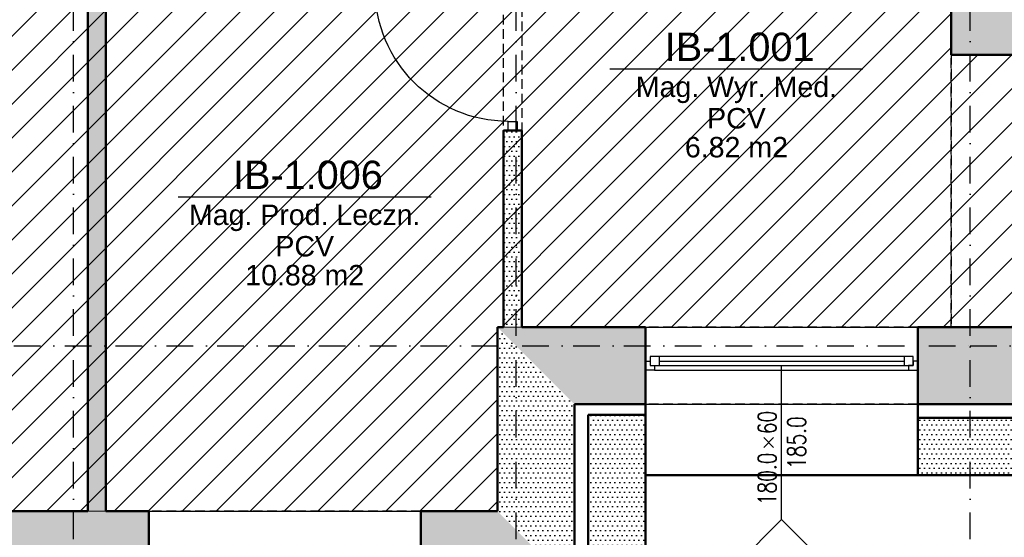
# Model space of a CAD drawing. Header units: millimetres. Extents: x 489 to 7736, y 461 to 5981.
# Tile 35 of 62: x 5140 to 5791, y 948 to 1290. Entities that reach past the tile are written whole.
import ezdxf
from ezdxf.enums import TextEntityAlignment as Align

# ---------------------------------------------------------------- set-up
doc = ezdxf.new("R2010")
doc.units = ezdxf.units.MM
doc.linetypes.add('DOT___DASHED', pattern=[33.523888, 17.638888, -8.819444, 0.01, -7.055556])
doc.linetypes.add('HIDDEN', pattern=[9.525, 6.35, -3.175])
for name, color, linetype in [('WK-Drzwi IST', 8, 'Continuous'), ('WK-EtykOkna', 11, 'Continuous'), ('WK-EtykPom', 161, 'Continuous'), ('WK-Okna', 143, 'Continuous'), ('WK-Otwory', 9, 'Continuous'), ('WK-Siatka', 240, 'DOT___DASHED'), ('WK-Ściany', 7, 'Continuous')]:
    doc.layers.add(name, color=color, linetype=linetype)
doc.layers.add('WK-PLANSZA', color=253, linetype='Continuous', lineweight=9)
doc.layers.add('WK-widok', color=8, linetype='Continuous', lineweight=0)
doc.layers.add('WK-Pomieszczenia', color=173, linetype='Continuous', plot=False)
doc.styles.add('Arial', font='micross.ttf', dxfattribs={"width": 0.9})
doc.styles.add('RomanS-Narrow', font='romans.shx', dxfattribs={"width": 0.8})
pattern_1 = [(360, (699.431, 930.084), (1.5875, 3.175), [0, -3.175])]

# ---------------------------------------------------------------- blocks, each defined once
blk = doc.blocks.new('WK_Pow_tag_01_50')
at = {"color": 0, "linetype": 'ByBlock'}
blk.add_line((-2.789, 0), (2.789, 0), dxfattribs=at)
at = {"color": 0, "linetype": 'ByBlock', "style": 'Arial'}
for tag, height, p in [('POWIERZCHNIE:NUMERAUTO', 0.625, (0.071, 0.482)), ('POWIERZCHNIE:NAZWA', 0.45, (0, -0.455)), ('POWIERZCHNIE_WYKOŃCZENIE:POSADZKA', 0.45, (0, -1.091)), ('POWIERZCHNIE_STYL:POWOBLICZ', 0.45, (0, -1.728))]:
    blk.add_attdef(tag, text='', height=height, dxfattribs=at).set_placement(p, align=Align.MIDDLE)
blk = doc.blocks.new('WK_WindowTag01_50_L')
for p, q in [((0, -2.543), (0, 0)), ((-0.296, -1.19), (-0.133, -1.353)), ((-0.133, -1.19), (-0.296, -1.353))]:
    blk.add_line(p, q)
blk.add_lwpolyline([(0, -2.543), (0.719, -3.262), (0, -3.981), (-0.719, -3.262)], close=True)
at = {"color": 0, "linetype": 'ByBlock', "lineweight": -2, "style": 'RomanS-Narrow', "width": 0.75}
blk.add_attdef('OKNA_OBIEKTY:WYSOKOŚĆ', text='', height=0.3, rotation=90, dxfattribs=at).set_placement((0, -1.131), align=Align.BOTTOM_LEFT)
blk.add_attdef('OKNA_OBIEKTY:PARAPET', text='', height=0.3, rotation=90, dxfattribs=at).set_placement((0.099, -1.271), align=Align.TOP_CENTER)
blk.add_attdef('OKNA_OBIEKTY:SZEROKOŚĆ', text='', height=0.3, rotation=90, dxfattribs=at).set_placement((0, -1.437), align=Align.BOTTOM_RIGHT)
at = {"color": 0, "linetype": 'ByBlock', "lineweight": -2, "style": 'RomanS-Narrow', "width": 0.75, "flags": 8}
blk.add_attdef('OKNA_OBIEKTY:SYMBOL', text='', height=0.4, dxfattribs=at).set_placement((0, -3.262), align=Align.MIDDLE)

msp = doc.modelspace()

# ---------------------------------------------------------------- hatches: boundary and pattern name
at = {"layer": 'WK-PLANSZA', "ltscale": 1.3, "transparency": 33554546}
h = msp.add_hatch(dxfattribs=at)
h.set_pattern_fill('ANSI31', color=8, scale=5)
h.set_pattern_definition([(45, (699.431, 930.084), (-11.22532, 11.22532), [])])
edge = h.paths.add_edge_path()
edge.add_line((4861.68, 1833.87), (5565.68, 1833.87))
edge.add_line((5565.68, 1833.87), (5565.68, 1706.87))
edge.add_line((5565.68, 1706.87), (5755.68, 1706.87))
edge.add_line((5755.68, 1706.87), (5755.68, 1266.87))
edge.add_line((5755.68, 1266.87), (5806.68, 1266.87))
edge.add_line((5806.68, 1266.87), (5806.68, 1086.87))
edge.add_line((5806.68, 1086.87), (5455.59, 1086.87))
edge.add_line((5455.59, 1086.87), (5455.59, 965.21))
edge.add_line((5455.59, 965.21), (4878.07, 965.21))
edge.add_line((4878.07, 965.21), (4873.68, 1821.87))
at = {"layer": 'WK-Ściany', "linetype": 'Continuous', "lineweight": -3}
h = msp.add_hatch(dxfattribs=at)
h.set_pattern_fill('DOTS', color=253, scale=2, style=0)
h.set_pattern_definition(pattern_1)
h.paths.add_polyline_path([(5806.68, 1326.87), (5771.68, 1330.87), (5755.68, 1326.87), (5755.68, 1266.87), (5806.68, 1266.87)], flags=0)
h.paths.add_polyline_path([(5806.68, 1086.87), (5755.68, 1086.87), (5806.68, 1035.87)], flags=0)
h.paths.add_polyline_path([(5806.68, 1550.87), (5771.68, 1546.87), (5755.68, 1538.87), (5755.68, 1338.87), (5771.68, 1330.87), (5806.68, 1326.87)], flags=0)
h.paths.add_polyline_path([(5806.68, 2031.47), (5770.6, 2023.14), (5755.68, 2006.47), (5755.68, 1973.47), (5806.68, 1973.47)], flags=0)
h.paths.add_polyline_path([(5806.68, 1883.47), (5755.68, 1883.47), (5755.68, 1706.87), (5771.68, 1702.87), (5806.68, 1706.87)], flags=0)
h.paths.add_polyline_path([(5806.68, 1706.87), (5771.68, 1702.87), (5755.68, 1694.87), (5755.68, 1690.47), (5806.68, 1690.47)], flags=0)
h.paths.add_polyline_path([(5806.68, 1600.47), (5755.68, 1600.47), (5755.68, 1550.87), (5771.68, 1546.87), (5806.68, 1550.87)], flags=0)
h.paths.add_polyline_path([(5806.68, 2592.81), (5755.68, 2541.81), (5755.68, 2301.81), (5806.68, 2301.81)], flags=0)
h.paths.add_polyline_path([(5806.68, 2301.81), (5755.68, 2301.81), (5755.68, 2154.47), (5806.68, 2154.47)], flags=0)
h.paths.add_polyline_path([(5806.68, 2064.47), (5755.68, 2064.47), (5755.68, 2031.47), (5770.6, 2023.14), (5806.68, 2031.47)], flags=0)
h = msp.add_hatch(dxfattribs=at)
h.set_pattern_fill('DOTS', color=253, scale=2, style=0)
h.set_pattern_definition([(360, (699.431, 930.084), (1.5875, 3.175), [0, -3.175])])
h.paths.add_polyline_path([(5471.68, 1392.87), (5459.68, 1380.87), (5459.68, 1316.87), (5471.68, 1316.87), (5471.68, 1326.87), (5468.68, 1330.87), (5471.68, 1338.87)], flags=0)
h.paths.add_polyline_path([(5471.68, 1216.87), (5459.68, 1216.87), (5459.68, 1086.87), (5471.68, 1086.87)], flags=0)
h = msp.add_hatch(dxfattribs=at)
h.set_pattern_fill('DOTS', color=253, scale=2, style=0)
h.set_pattern_definition(pattern_1)
h.paths.add_polyline_path([(5196.68, 1380.87), (5188.68, 1383.87), (5184.68, 1380.87), (5184.68, 965.21), (5188.68, 949.21), (5196.68, 965.21)], flags=0)
h = msp.add_hatch(dxfattribs=at)
h.set_pattern_fill('DOTS', color=253, scale=2, style=0)
h.set_pattern_definition(pattern_1)
h.paths.add_polyline_path([(5806.68, 1035.87), (5755.68, 1086.87), (5733.59, 1086.87), (5733.59, 1035.87)], flags=0)
h.paths.add_polyline_path([(5553.59, 1035.87), (5553.59, 1086.87), (5471.68, 1086.87), (5459.68, 1086.87), (5455.59, 1086.87), (5506.59, 1035.87)], flags=0)
h = msp.add_hatch(dxfattribs=at)
h.set_pattern_fill('DOTS', color=253, scale=2, style=0)
h.set_pattern_definition(pattern_1)
h.paths.add_polyline_path([(5506.59, 1035.87), (5455.59, 1086.87), (5455.59, 965.21), (5506.59, 914.21)], flags=0)
h = msp.add_hatch(dxfattribs=at)
h.set_pattern_fill('DOTS', color=253, scale=2, style=0)
h.set_pattern_definition(pattern_1)
h.paths.add_polyline_path([(5553.59, 1028.87), (5515.59, 1028.87), (5515.59, 905.21), (5553.59, 867.21)], flags=0)
h = msp.add_hatch(dxfattribs=at)
h.set_pattern_fill('DOTS', color=253, scale=2, style=0)
h.set_pattern_definition([(0, (699.431, 930.084), (1.5875, 3.175), [0, -3.175])])
h.paths.add_polyline_path([(5733.59, 1026.87), (5733.59, 988.87), (5855.68, 988.87), (5817.68, 1026.87)], flags=0)
h = msp.add_hatch(dxfattribs=at)
h.set_pattern_fill('DOTS', color=253, scale=2, style=0)
h.set_pattern_definition(pattern_1)
h.paths.add_polyline_path([(5506.59, 914.21), (5455.59, 965.21), (5405.02, 965.21), (5405.02, 914.21)], flags=0)
h.paths.add_polyline_path([(5225.02, 914.21), (5225.02, 965.21), (5196.68, 965.21), (5188.68, 949.21), (5184.68, 914.21)], flags=0)
h.paths.add_polyline_path([(5184.68, 914.21), (5188.68, 949.21), (5184.68, 965.21), (5106.82, 965.21), (5106.82, 914.21)], flags=0)
h.paths.add_polyline_path([(4926.82, 914.21), (4926.82, 965.21), (4878.07, 965.21), (4861.4, 950.3), (4853.07, 914.21)], flags=0)
h.paths.add_polyline_path([(4853.07, 914.21), (4861.4, 950.3), (4853.07, 965.21), (4577.5, 965.21), (4560.83, 950.3), (4552.5, 914.21)], flags=0)
h.paths.add_polyline_path([(4552.5, 914.21), (4560.83, 950.3), (4552.5, 965.21), (4507.83, 965.21), (4507.83, 914.21)], flags=0)
h.paths.add_polyline_path([(4327.83, 914.21), (4327.83, 965.21), (4283.37, 965.21), (4232.37, 914.21)], flags=0)

# ---------------------------------------------------------------- linework, layer by layer
at = {"layer": 'WK-Drzwi IST', "color": 8, "linetype": 'Continuous', "lineweight": -3}
msp.add_lwpolyline([(5468.68, 1222.87), (5468.68, 1216.87), (5462.68, 1216.87), (5462.68, 1222.87)], close=True, dxfattribs=at)
at = {"layer": 'WK-Drzwi IST', "color": 8, "linetype": 'Continuous', "lineweight": -3, "extrusion": (0, 0, -1)}
msp.add_arc((-5462.68, 1310.87), 88, 270, 0, dxfattribs=at)
at = {"layer": 'WK-Okna', "color": 143, "linetype": 'Continuous', "lineweight": -3}
for p, q in [((5553.59, 1086.87), (5733.59, 1086.87)), ((5562.59, 1067.37), (5562.59, 1061.37)), ((5562.59, 1064.37), (5724.59, 1064.37)), ((5724.59, 1067.37), (5724.59, 1061.37)), ((5559.59, 1058.37), (5727.59, 1058.37)), ((5553.59, 1035.87), (5733.59, 1035.87)), ((5225.02, 965.21), (5405.02, 965.21))]:
    msp.add_line(p, q, dxfattribs=at)
for points in [[(5559.59, 1058.37), (5553.59, 1058.37), (5553.59, 1064.37), (5556.59, 1064.37), (5556.59, 1061.37), (5559.59, 1061.37)], [(5556.59, 1067.37), (5556.59, 1061.37), (5730.59, 1061.37), (5730.59, 1067.37)], [(5727.59, 1058.37), (5733.59, 1058.37), (5733.59, 1064.37), (5730.59, 1064.37), (5730.59, 1061.37), (5727.59, 1061.37)]]:
    msp.add_lwpolyline(points, close=True, dxfattribs=at)
at = {"layer": 'WK-Otwory', "color": 9, "linetype": 'HIDDEN', "lineweight": -3}
for p, q in [((5755.68, 1266.87), (5755.68, 1086.87)), ((5733.59, 1086.87), (5553.59, 1086.87)), ((5733.59, 1035.87), (5553.59, 1035.87)), ((5405.02, 965.21), (5225.02, 965.21))]:
    msp.add_line(p, q, dxfattribs=at)
at = {"layer": 'WK-Otwory', "color": 9, "linetype": 'Continuous', "lineweight": -3}
for p, q in [((5806.68, 1266.87), (5755.68, 1266.87)), ((5553.59, 1035.87), (5553.59, 1086.87)), ((5733.59, 1035.87), (5733.59, 1086.87)), ((5806.68, 1086.87), (5755.68, 1086.87)), ((5225.02, 914.21), (5225.02, 965.21)), ((5405.02, 914.21), (5405.02, 965.21))]:
    msp.add_line(p, q, dxfattribs=at)
at = {"layer": 'WK-Pomieszczenia', "color": 173, "linetype": 'HIDDEN', "lineweight": -3}
for p, q in [((5184.68, 965.21), (5184.68, 1380.87)), ((5196.68, 1380.87), (5196.68, 965.21)), ((5459.68, 1086.87), (5459.68, 1380.87)), ((5471.68, 1326.87), (5471.68, 1086.87)), ((5755.68, 1086.87), (5755.68, 1326.87)), ((5455.59, 1086.87), (5459.68, 1086.87)), ((5455.59, 965.21), (5455.59, 1086.87)), ((5471.68, 1086.87), (5755.68, 1086.87)), ((4878.07, 965.21), (5184.68, 965.21)), ((5196.68, 965.21), (5455.59, 965.21))]:
    msp.add_line(p, q, dxfattribs=at)
at = {"layer": 'WK-Siatka', "color": 240, "linetype": 'DOT___DASHED', "lineweight": -3}
for p, q in [((5175.32, 946.58), (5175.32, 2632.81)), ((5468.09, 946.58), (5468.09, 2632.81)), ((5768.18, 946.58), (5768.18, 2632.81)), ((1875.32, 1074.37), (5768.18, 1074.37)), ((5768.18, 1074.37), (5908.18, 1074.37))]:
    msp.add_line(p, q, dxfattribs=at)
at = {"layer": 'WK-widok', "ltscale": 1.3}
msp.add_lwpolyline([(4861.68, 1833.87), (5565.68, 1833.87), (5565.68, 1706.87), (5755.68, 1706.87), (5755.68, 1266.87), (5755.68, 1266.87), (5755.68, 1086.87), (5455.59, 1086.87), (5455.59, 965.21), (4878.07, 965.21), (4873.68, 1821.87)], dxfattribs=at)
at = {"layer": 'WK-Ściany', "color": 7, "linetype": 'Continuous', "lineweight": 50}
for p, q in [((5184.68, 1380.87), (5184.68, 965.21)), ((5196.68, 965.21), (5196.68, 1380.87)), ((5755.68, 1326.87), (5755.68, 1266.87)), ((5755.68, 1266.87), (5806.68, 1266.87)), ((5471.68, 1216.87), (5459.68, 1216.87)), ((5459.68, 1216.87), (5459.68, 1086.87)), ((5471.68, 1086.87), (5471.68, 1216.87)), ((5459.68, 1086.87), (5455.59, 1086.87)), ((5455.59, 1086.87), (5455.59, 965.21)), ((5553.59, 1086.87), (5471.68, 1086.87)), ((5553.59, 1086.87), (5553.59, 988.87)), ((5553.59, 1035.87), (5553.59, 1086.87)), ((5733.59, 1086.87), (5733.59, 988.87)), ((5755.68, 1086.87), (5733.59, 1086.87)), ((5733.59, 1086.87), (5733.59, 1035.87)), ((5806.68, 1086.87), (5755.68, 1086.87)), ((5506.59, 1035.87), (5553.59, 1035.87)), ((5506.59, 914.21), (5506.59, 1035.87)), ((5733.59, 1035.87), (5806.68, 1035.87)), ((5553.59, 1028.87), (5515.59, 1028.87)), ((5515.59, 1028.87), (5515.59, 905.21)), ((5553.59, 867.21), (5553.59, 1028.87)), ((5733.59, 1026.87), (5733.59, 988.87)), ((5817.68, 1026.87), (5733.59, 1026.87)), ((5733.59, 988.87), (5855.68, 988.87)), ((5184.68, 965.21), (5106.82, 965.21)), ((5225.02, 965.21), (5196.68, 965.21)), ((5225.02, 965.21), (5225.02, 867.21)), ((5225.02, 914.21), (5225.02, 965.21)), ((5405.02, 965.21), (5405.02, 867.21)), ((5455.59, 965.21), (5405.02, 965.21)), ((5405.02, 965.21), (5405.02, 914.21))]:
    msp.add_line(p, q, dxfattribs=at)
msp.add_lwpolyline([(3671, 982.83), (4204.85, 982.83), (4204.85, 867.21), (5553.59, 867.21), (5553.59, 988.87), (5853.68, 988.87)], dxfattribs=at)

# ---------------------------------------------------------------- block references
at = {"layer": 'WK-EtykOkna', "color": 11, "linetype": 'Continuous', "lineweight": -3, "ltscale": 1.3}
ref = msp.add_blockref('WK_WindowTag01_50_L', (5643.59, 1061.37, -61), dxfattribs=dict(at, xscale=40, yscale=40, zscale=40))
ref.add_attrib('OKNA_OBIEKTY:SYMBOL', 'B1n', dxfattribs={"layer": '0', "color": 0, "linetype": 'ByBlock', "lineweight": -2, "height": 16, "style": 'RomanS-Narrow', "width": 0.75}).set_placement((5643.59, 930.88, -61), align=Align.MIDDLE)
ref.add_attrib('OKNA_OBIEKTY:SZEROKOŚĆ', '180.0', dxfattribs={"layer": '0', "color": 0, "linetype": 'ByBlock', "lineweight": -2, "height": 12, "rotation": 90, "style": 'RomanS-Narrow', "width": 0.75}).set_placement((5643.59, 1003.9, -61), align=Align.BOTTOM_RIGHT)
ref.add_attrib('OKNA_OBIEKTY:WYSOKOŚĆ', '60', dxfattribs={"layer": '0', "color": 0, "linetype": 'ByBlock', "lineweight": -2, "height": 12, "rotation": 90, "style": 'RomanS-Narrow', "width": 0.75}).set_placement((5643.59, 1016.12, -61), align=Align.BOTTOM_LEFT)
ref.add_attrib('OKNA_OBIEKTY:PARAPET', '185.0', dxfattribs={"layer": '0', "color": 0, "linetype": 'ByBlock', "lineweight": -2, "height": 12, "rotation": 90, "style": 'RomanS-Narrow', "width": 0.75}).set_placement((5647.56, 1010.51, -61), align=Align.TOP_CENTER)
at = {"layer": 'WK-EtykPom', "color": 161, "linetype": 'Continuous', "lineweight": -3, "ltscale": 1.3, "xscale": 30, "yscale": 30, "zscale": 40}
for p, values in [((5613.68, 1257.66), {'POWIERZCHNIE_WYKOŃCZENIE:POSADZKA': 'PCV', 'POWIERZCHNIE:NUMERAUTO': 'IB-1.001', 'POWIERZCHNIE:NAZWA': 'Mag. Wyr. Med.', 'POWIERZCHNIE_STYL:POWOBLICZ': '6.82 m2'}), ((5328.18, 1173.04), {'POWIERZCHNIE_WYKOŃCZENIE:POSADZKA': 'PCV', 'POWIERZCHNIE:NUMERAUTO': 'IB-1.006', 'POWIERZCHNIE:NAZWA': 'Mag. Prod. Leczn.', 'POWIERZCHNIE_STYL:POWOBLICZ': '10.88 m2'})]:
    msp.add_blockref('WK_Pow_tag_01_50', p, dxfattribs=at).add_auto_attribs(values)

doc.saveas('drawing.dxf')
